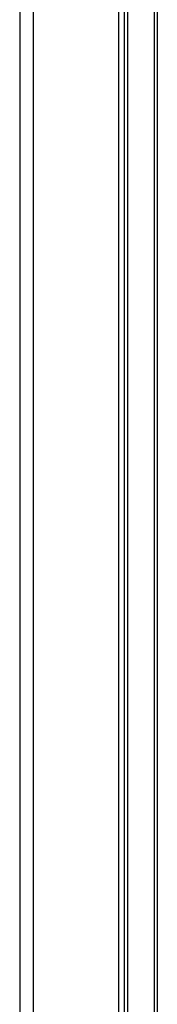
# Model space of a CAD drawing. Header units: millimetres. Extents: x 0 to 420, y 0 to 297.
# Tile 51 of 68: x 320.28 to 324.19, y 177.96 to 205.96. Entities that reach past the tile are written whole.
import ezdxf

# ---------------------------------------------------------------- set-up
doc = ezdxf.new("R2010")
doc.units = ezdxf.units.MM

msp = doc.modelspace()

# ---------------------------------------------------------------- linework, layer by layer
at = {"color": 7, "linetype": 'Continuous', "lineweight": 25}
for p, q in [((320.2786, 264.3666), (320.2786, 167.5517)), ((320.6613, 264.3666), (320.6613, 167.5517)), ((323.0874, 264.3666), (323.0874, 167.5517)), ((323.2533, 264.29), (323.2533, 167.5517)), ((323.3412, 264.29), (323.3412, 167.5517)), ((324.104, 264.29), (324.104, 167.5517)), ((324.1919, 264.29), (324.1919, 167.5517))]:
    msp.add_line(p, q, dxfattribs=at)

doc.saveas('drawing.dxf')
